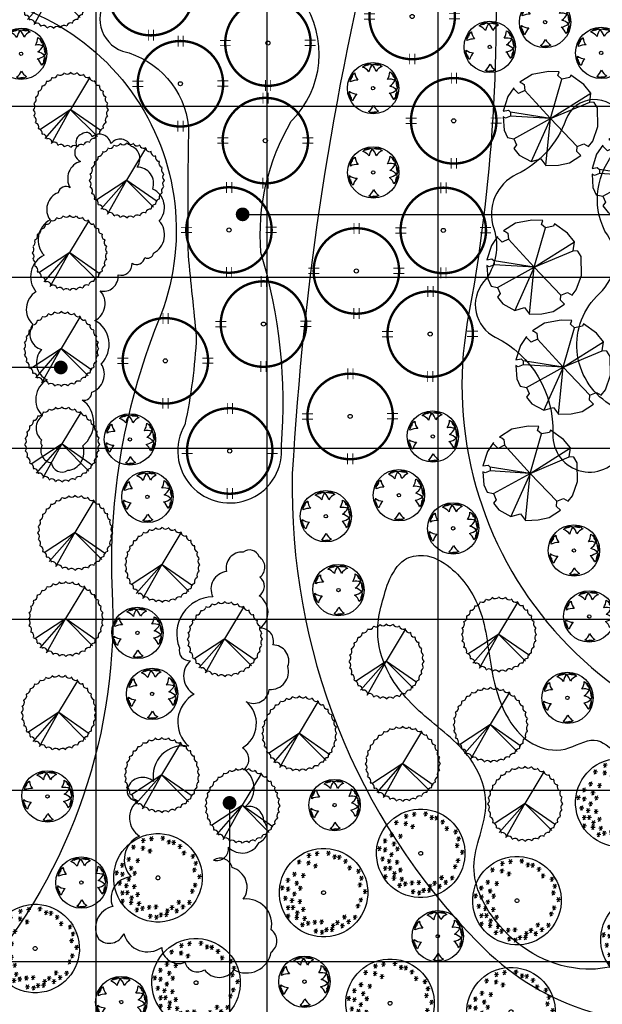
# Model space of a CAD drawing. Header units: millimetres. Extents: x -64078 to -62795, y 13127 to 13405.
# Tile 11 of 51: x -63868 to -63799, y 13229 to 13344. Entities that reach past the tile are written whole.
import ezdxf

# ---------------------------------------------------------------- set-up
doc = ezdxf.new("R2010")
doc.units = ezdxf.units.MM
doc.header["$LTSCALE"] = 1000
doc.header["$MEASUREMENT"] = 0
doc.linetypes.add('ACAD_ISO02W100', pattern=[15, 12, -3])
for name, color, linetype in [('0植物', 72, 'Continuous'), ('A绿-1', 94, 'Continuous'), ('DIM_LEAD', 3, 'Continuous'), ('dixing', 251, 'ACAD_ISO02W100'), ('DLSS', 4, 'Continuous'), ('LH', 94, 'Continuous'), ('图例', 3, 'Continuous'), ('方格网', 252, 'Continuous'), ('灌木线', 81, 'Continuous')]:
    doc.layers.add(name, color=color, linetype=linetype)
doc.linetypes.add('ZIGZAG', pattern='A,0.0001,-0.2,[131,ltypeshp.shx,S=0.2,R=0,X=-0.2,Y=0],-0.4,[131,ltypeshp.shx,S=0.2,R=180,X=0.2,Y=0],-0.2', length=0.8001)

# ---------------------------------------------------------------- blocks, each defined once
blk = doc.blocks.new('女贞')
at = {"layer": 'A绿-1', "color": 111}
for p, q in [((-1465, 770), (-1569, 611)), ((-1532, 782), (-1489, 617)), ((-1338, 816), (-1185, 803)), ((-1216, 883), (-1319, 724)), ((-1283, 895), (-1240, 730)), ((-1057, 736), (-1161, 577)), ((-1124, 748), (-1081, 583)), ((-998, 759), (-845, 747)), ((-876, 826), (-979, 668)), ((-943, 838), (-900, 674)), ((-941, 895), (-788, 883)), ((-819, 962), (-923, 803)), ((-886, 974), (-843, 810)), ((-737, 872), (-584, 860)), ((-615, 939), (-719, 781)), ((-682, 952), (-639, 787)), ((-560, 934), (-407, 922)), ((-438, 1001), (-542, 843)), ((-505, 1014), (-462, 849)), ((-340, 861), (-187, 849)), ((-218, 928), (-322, 770)), ((-285, 940), (-242, 776)), ((-1848, 578), (-1695, 566)), ((-1726, 645), (-1830, 486)), ((-1793, 657), (-1750, 492)), ((-1587, 702), (-1435, 690)), ((-1462, 510), (-1310, 498)), ((-1340, 577), (-1444, 418)), ((-1407, 589), (-1365, 424)), ((-1179, 668), (-1026, 656)), ((-601, 555), (-448, 543)), ((-479, 622), (-583, 464)), ((-546, 634), (-503, 470)), ((-351, 532), (-199, 520)), ((-229, 600), (-333, 441)), ((-296, 612), (-254, 447)), ((-102, 532), (51, 520)), ((20, 600), (-84, 441)), ((-47, 612), (-4, 447)), ((122, 407), (18, 248)), ((55, 419), (98, 254)), ((113, 555), (266, 543)), ((235, 622), (132, 464)), ((168, 634), (211, 470)), ((-2032, 44), (-2136, -114)), ((-2099, 57), (-2056, -108)), ((-2018, 181), (-1865, 169)), ((-1896, 248), (-2000, 90)), ((-1963, 261), (-1920, 96)), ((0, 340), (153, 328)), ((0, 0), (153, -12)), ((122, 67), (18, -92)), ((55, 79), (98, -85)), ((238, 91), (391, 78)), ((360, 158), (256, -1)), ((283, 261), (436, 248)), ((293, 170), (336, 5)), ((405, 328), (302, 169)), ((338, 340), (381, 175)), ((590, 159), (742, 146)), ((712, 226), (608, 67)), ((644, 238), (687, 73)), ((-2358, -306), (-2205, -318)), ((-2236, -239), (-2340, -397)), ((-2303, -227), (-2260, -391)), ((-2154, -23), (-2001, -35)), ((79, -306), (232, -318)), ((201, -239), (98, -397)), ((134, -227), (177, -391)), ((363, -125), (515, -137)), ((485, -58), (381, -216)), ((485, -318), (381, -477)), ((418, -45), (460, -210)), ((418, -306), (460, -471)), ((544, -147), (697, -159)), ((666, -80), (562, -239)), ((599, -68), (642, -233)), ((-2211, -578), (-2058, -590)), ((-2089, -511), (-2192, -669)), ((-2156, -498), (-2113, -663)), ((111, -726), (7, -885)), ((44, -714), (86, -878)), ((238, -612), (391, -624)), ((360, -545), (256, -703)), ((293, -532), (336, -697)), ((363, -385), (515, -397)), ((590, -510), (742, -522)), ((712, -443), (608, -601)), ((644, -431), (687, -595)), ((-2301, -816), (-2149, -828)), ((-2179, -749), (-2283, -907)), ((-2246, -736), (-2204, -901)), ((-2233, -1088), (-2081, -1100)), ((-2111, -1020), (-2215, -1179)), ((-2178, -1008), (-2136, -1173)), ((-11, -793), (141, -805)), ((91, -997), (243, -1009)), ((213, -930), (109, -1088)), ((146, -918), (188, -1082)), ((519, -1088), (415, -1247)), ((442, -827), (595, -839)), ((452, -1076), (494, -1241)), ((564, -760), (460, -919)), ((497, -748), (540, -912)), ((646, -906), (799, -919)), ((768, -839), (664, -998)), ((701, -827), (744, -992)), ((-1927, -1258), (-1775, -1270)), ((-1805, -1190), (-1909, -1349)), ((-1872, -1178), (-1830, -1343)), ((-1692, -1451), (-1796, -1610)), ((-1759, -1439), (-1716, -1603)), ((-569, -1451), (-673, -1610)), ((-637, -1439), (-594, -1603)), ((-193, -1235), (-40, -1247)), ((-71, -1168), (-174, -1326)), ((-138, -1156), (-95, -1320)), ((125, -1337), (277, -1349)), ((247, -1270), (143, -1428)), ((180, -1258), (222, -1422)), ((397, -1156), (549, -1168)), ((-1814, -1518), (-1661, -1530)), ((-1610, -1699), (-1457, -1712)), ((-1488, -1632), (-1591, -1791)), ((-1555, -1620), (-1512, -1785)), ((-1440, -1745), (-1287, -1757)), ((-1318, -1678), (-1421, -1836)), ((-1385, -1665), (-1342, -1830)), ((-692, -1518), (-539, -1530)), ((-453, -1665), (-301, -1678)), ((-331, -1598), (-435, -1757)), ((-399, -1586), (-356, -1751)), ((-113, -1756), (39, -1768)), ((9, -1689), (-95, -1847)), ((-58, -1677), (-16, -1841)), ((-1236, -1915), (-1083, -1927)), ((-1114, -1847), (-1217, -2006)), ((-1181, -1835), (-1138, -2000)), ((-816, -1960), (-664, -1972)), ((-694, -1893), (-798, -2051)), ((-761, -1881), (-719, -2045)), ((-510, -1937), (-358, -1949)), ((-388, -1870), (-492, -2029)), ((-455, -1858), (-412, -2023))]:
    blk.add_line(p, q, dxfattribs=at)
for major_axis, start_param, end_param in [((-2, 1635), 4.711423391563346, 10.99460869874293), ((-2.1, 72), 4.683630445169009, 10.96681575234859)]:
    blk.add_ellipse((-759, -507, 753), major_axis=major_axis, ratio=1, start_param=start_param, end_param=end_param, dxfattribs=at)
blk = doc.blocks.new('rtyryry')
at = {"layer": '灌木线', "color": 3, "ltscale": 200}
blk.add_lwpolyline([(400297, 99057, -0.520567), (400297, 99057, -0.520567), (400684, 98404, -0.520567), (401434, 97799, -0.520567), (401942, 96782, -0.520567), (402014, 95669, -0.520567), (401748, 95451, -0.520567), (401337, 95160, -0.520567), (400950, 94652, -0.520567), (400442, 93974, -0.520567), (400515, 92933, -0.520567), (401119, 91530, -0.520567), (401023, 90513, -0.520567), (400757, 90174, -0.520567), (401168, 88649, -0.520567), (400853, 87705, -0.520567), (400200, 87826, -0.520567), (399717, 88334, -0.520567), (399668, 88504, -0.520567), (399475, 89327, -0.520567), (399330, 90561, -0.520567), (398870, 91530, -0.520567), (398338, 92304, -0.520567), (398169, 93417, -0.520567), (398145, 94700, -0.520567), (398048, 95935, -0.520567), (398096, 96903, -0.520567), (398483, 97169, -0.520567), (398628, 98137, -0.520567), (398362, 98622, -0.520567), (398435, 99057, -0.520567), (398822, 99057, -0.520567), (399547, 98985, -0.520567), (400297, 99057)], format="xyb", close=True, dxfattribs=at)
blk = doc.blocks.new('樱花')
at = {"layer": 'A绿-1', "color": 231}
for p, q in [((-1916, 761), (-2315, 505)), ((-1377, 863), (-1916, 761)), ((-1018, 851), (-1377, 863)), ((-1068, 723), (-1018, 851)), ((-938, 608), (-1068, 723)), ((-669, 659), (-938, 608)), ((-639, 736), (-669, 659)), ((-210, 429), (-639, 736)), ((-2514, 326), (-2714, 32)), ((-2514, 288), (-2514, 326)), ((-2315, 505), (-2235, 480)), ((-2235, 480), (-2175, 429)), ((-2175, 429), (-2155, 237)), ((-1305, -687), (-938, 608)), ((20, 147), (-210, 429)), ((-2714, 32), (-2864, -441)), ((-2355, 134), (-2514, 288)), ((-2155, 237), (-2355, 134)), ((-1305, -687), (-2155, 237)), ((-1305, -687), (20, 147)), ((-20, -147), (20, 147)), ((-1305, -687), (-20, -147)), ((130, -160), (-20, -147)), ((239, -339), (130, -160)), ((-2864, -441), (-2694, -416)), ((-2784, -672), (-2864, -633)), ((-2864, -633), (-2834, -1068)), ((-2624, -608), (-2784, -672)), ((-2694, -416), (-2624, -480)), ((-1305, -687), (-2624, -480)), ((-2624, -480), (-2624, -608)), ((-1305, -687), (-2624, -608)), ((249, -953), (239, -339)), ((-2514, -1350), (-1305, -687)), ((-1305, -687), (-1946, -2104)), ((-1457, -2232), (-1305, -687)), ((-1305, -687), (-429, -1605)), ((80, -1426), (249, -953)), ((-2834, -1068), (-2724, -1311)), ((-2724, -1311), (-2514, -1350)), ((-2514, -1350), (-2425, -1554)), ((-2425, -1554), (-2514, -1669)), ((-439, -1772), (-429, -1605)), ((-429, -1605), (-210, -1516)), ((-210, -1516), (-60, -1605)), ((-60, -1605), (80, -1426)), ((-2514, -1669), (-2335, -1887)), ((-2335, -1887), (-1946, -2104)), ((-679, -2143), (-309, -1900)), ((-309, -1900), (-439, -1772)), ((-1946, -2104), (-1626, -2015)), ((-1626, -2015), (-1457, -2232)), ((-1457, -2232), (-1048, -2219)), ((-1048, -2219), (-679, -2143))]:
    blk.add_line(p, q, dxfattribs=at)
blk = doc.blocks.new('黄杨球')
at = {"layer": 'A绿-1', "color": 61}
for p, q in [((-1174, -29), (-1059, 67)), ((-1059, 67), (-1025, 38)), ((-1040, 88), (-987, 120)), ((-1025, 38), (-1040, 88)), ((-987, 120), (-938, 48)), ((-973, 123), (-931, 142)), ((-938, 48), (-973, 123)), ((-931, 142), (-898, 83)), ((-909, 147), (-884, 159)), ((-898, 83), (-909, 147)), ((-884, 159), (-868, 129)), ((-868, 129), (-846, 71)), ((-861, 166), (-795, 183)), ((-846, 71), (-861, 166)), ((-795, 183), (-782, 100)), ((-782, 100), (-781, 189)), ((-781, 189), (-732, 183)), ((-732, 183), (-726, 132)), ((-726, 132), (-713, 183)), ((-713, 183), (-655, 166)), ((-655, 166), (-647, 139)), ((-647, 139), (-631, 163)), ((-631, 163), (-605, 158)), ((-595, 157), (-615, 83)), ((-615, 83), (-572, 150)), ((-605, 158), (-610, 138)), ((-610, 138), (-595, 157)), ((-572, 150), (-541, 131)), ((-556, 125), (-412, 165)), ((-412, 165), (-393, 126)), ((-393, 126), (-386, 176)), ((-386, 176), (-325, 184)), ((-325, 184), (-309, 99)), ((-309, 99), (-311, 182)), ((-311, 182), (-265, 182)), ((-265, 182), (-259, 114)), ((-259, 114), (-242, 177)), ((-242, 177), (-214, 178)), ((-216, 83), (-191, 176)), ((-212, 144), (-216, 83)), ((-214, 178), (-212, 144)), ((-191, 176), (-124, 164)), ((-124, 164), (-145, 83)), ((-145, 83), (-108, 164)), ((-108, 164), (-66, 138)), ((-66, 138), (-82, 89)), ((-82, 89), (-49, 130)), ((-49, 130), (-3, 91)), ((-3, 91), (-6, 63)), ((-6, 63), (18, 79)), ((49, 59), (0, 0)), ((0, 0), (67, 43)), ((18, 79), (40, 64)), ((40, 64), (27, 48)), ((27, 48), (49, 59)), ((67, 43), (87, 13)), ((-1911, -619), (-1879, -559)), ((-1831, -672), (-1911, -619)), ((-1879, -559), (-1809, -605)), ((-1874, -545), (-1837, -512)), ((-1809, -605), (-1874, -545)), ((-1837, -512), (-1796, -542)), ((-1825, -499), (-1773, -467)), ((-1796, -542), (-1825, -499)), ((-1773, -467), (-1748, -478)), ((-1755, -451), (-1734, -434)), ((-1748, -478), (-1755, -451)), ((-1734, -434), (-1722, -451)), ((-1722, -451), (-1727, -427)), ((-1727, -427), (-1685, -492)), ((-1706, -415), (-1671, -405)), ((-1685, -492), (-1706, -415)), ((599, -343), (725, -423)), ((725, -423), (709, -464)), ((709, -464), (751, -435)), ((797, -475), (745, -544)), ((745, -544), (805, -487)), ((751, -435), (797, -475)), ((837, -521), (790, -571)), ((790, -571), (847, -541)), ((795, -624), (881, -580)), ((843, -586), (795, -624)), ((805, -487), (837, -521)), ((867, -561), (843, -586)), ((917, -638), (843, -676)), ((847, -541), (867, -561)), ((881, -580), (917, -638)), ((-1976, -982), (-1970, -833)), ((-1972, -804), (-1961, -744)), ((-1926, -827), (-1972, -804)), ((-1970, -833), (-1926, -827)), ((-1961, -744), (-1875, -756)), ((-1954, -731), (-1941, -687)), ((-1875, -756), (-1954, -731)), ((-1941, -687), (-1874, -703)), ((-1928, -668), (-1921, -641)), ((-1874, -703), (-1928, -668)), ((-1921, -641), (-1888, -649)), ((-1888, -649), (-1831, -672)), ((843, -676), (927, -650)), ((955, -836), (878, -840)), ((878, -840), (955, -861)), ((937, -698), (890, -719)), ((890, -719), (942, -716)), ((944, -776), (921, -793)), ((921, -793), (949, -800)), ((927, -650), (937, -698)), ((952, -826), (932, -828)), ((932, -828), (955, -836)), ((936, -884), (1019, -1007)), ((942, -716), (944, -776)), ((955, -861), (946, -896)), ((949, -800), (952, -826)), ((1019, -1007), (987, -1038)), ((987, -1038), (1037, -1029)), ((1064, -1085), (987, -1126)), ((987, -1126), (1066, -1099)), ((1060, -1205), (1001, -1220)), ((1001, -1220), (1097, -1215)), ((1081, -1143), (1018, -1169)), ((1018, -1169), (1082, -1166)), ((1037, -1029), (1064, -1085)), ((1092, -1192), (1060, -1205)), ((1066, -1099), (1081, -1143)), ((1082, -1166), (1092, -1192)), ((1097, -1215), (1106, -1283)), ((-2062, -1780), (-2051, -1721)), ((-2010, -1788), (-2062, -1780)), ((-2061, -1848), (-2060, -1799)), ((-1973, -1840), (-2061, -1848)), ((-2060, -1799), (-2010, -1788)), ((-2053, -1861), (-1973, -1840)), ((-2030, -1925), (-2053, -1861)), ((-2051, -1696), (-2049, -1670)), ((-2025, -1709), (-2051, -1696)), ((-2051, -1721), (-2025, -1709)), ((-2028, -1672), (-2049, -1660)), ((-2049, -1660), (-1973, -1672)), ((-2049, -1670), (-2028, -1672)), ((-2044, -1636), (-2029, -1603)), ((-1973, -1672), (-2044, -1636)), ((-1937, -1901), (-2030, -1925)), ((-1992, -1928), (-1937, -1901)), ((1007, -1858), (946, -1848)), ((946, -1848), (1036, -1883)), ((1059, -1750), (972, -1757)), ((972, -1757), (1055, -1764)), ((1051, -1810), (982, -1809)), ((982, -1809), (1043, -1832)), ((1060, -1479), (989, -1451)), ((989, -1451), (1051, -1501)), ((1041, -1860), (1007, -1858)), ((1049, -1661), (1008, -1677)), ((1008, -1677), (1057, -1689)), ((1036, -1883), (1017, -1948)), ((1106, -1283), (1023, -1287)), ((1023, -1287), (1111, -1297)), ((1024, -1515), (1049, -1661)), ((1051, -1501), (1028, -1530)), ((1043, -1832), (1041, -1860)), ((1062, -1469), (1043, -1462)), ((1043, -1462), (1060, -1479)), ((1075, -1420), (1047, -1425)), ((1047, -1425), (1069, -1444)), ((1100, -1345), (1049, -1345)), ((1049, -1345), (1098, -1364)), ((1055, -1764), (1051, -1810)), ((1057, -1689), (1059, -1750)), ((1069, -1444), (1062, -1469)), ((1098, -1364), (1075, -1420)), ((1111, -1297), (1100, -1345)), ((-2021, -1947), (-1992, -1928)), ((-2006, -1971), (-2021, -1947)), ((-1943, -1954), (-2006, -1971)), ((-1999, -1993), (-1943, -1954)), ((-1976, -2032), (-1999, -1993)), ((-1904, -1989), (-1976, -2032)), ((-1970, -2046), (-1904, -1989)), ((-1933, -2095), (-1970, -2046)), ((-1886, -2075), (-1933, -2095)), ((-1910, -2112), (-1886, -2075)), ((-1804, -2216), (-1910, -2112)), ((895, -2109), (842, -2054)), ((842, -2054), (877, -2125)), ((877, -2125), (846, -2142)), ((901, -2100), (886, -2086)), ((886, -2086), (895, -2109)), ((918, -2080), (901, -2100)), ((933, -2061), (905, -2055)), ((905, -2055), (918, -2080)), ((976, -2019), (933, -2061)), ((986, -2003), (939, -1982)), ((939, -1982), (976, -2019)), ((1017, -1948), (940, -1918)), ((940, -1918), (1016, -1964)), ((1016, -1964), (986, -2003)), ((-761, -2942), (-787, -2917)), ((-705, -2886), (-761, -2942)), ((-740, -2954), (-705, -2886)), ((-722, -2938), (-740, -2954)), ((-730, -2957), (-722, -2938)), ((-706, -2967), (-730, -2957)), ((-685, -2947), (-706, -2967)), ((-683, -2975), (-685, -2947)), ((-629, -3003), (-683, -2975)), ((-606, -2956), (-629, -3003)), ((-611, -3007), (-606, -2956)), ((-565, -3024), (-611, -3007)), ((-545, -2937), (-565, -3024)), ((-550, -3020), (-545, -2937)), ((-481, -3018), (-550, -3020)), ((-476, -2922), (-481, -3018)), ((-467, -2983), (-476, -2922)), ((-458, -3016), (-467, -2983)), ((-431, -3009), (-458, -3016)), ((-428, -2944), (-431, -3009)), ((-408, -3009), (-428, -2944)), ((-363, -2999), (-408, -3009)), ((-348, -2998), (-382, -2918)), ((-382, -2918), (-363, -2999)), ((-291, -2978), (-348, -2998)), ((-267, -2962), (-294, -2927)), ((-294, -2927), (-291, -2978)), ((-135, -2892), (-267, -2962))]:
    blk.add_line(p, q, dxfattribs=at)
for centre, major_axis, start_param, end_param in [((-496, -1396), (-1666, 4), 0.002082, 6.285267), ((59, -434), (752, 336), 1.965578, 2.592554), ((-1297, -602), (-951, 416), 3.830729, 4.328988), ((405, -747), (811, 147), 1.787052, 2.414028), ((-849, -338), (821, 70), 3.138273, 3.765249), ((-1555, -994), (-1038, 18), 3.855135, 4.353395), ((-437, -279), (-1034, 98), 2.675798, 3.174058), ((-1513, -1912), (1036, 69), 1.467186, 1.965445), ((594, -1641), (-824, 0), 4.27097, 4.897946), ((15, -403), (-959, 398), 2.555626, 3.053885), ((403, -2067), (819, 95), 0.593876, 1.220852), ((-1529, -948), (-824, 3), 0.922603, 1.549579), ((-804, -2494), (1037, 45), 2.328162, 2.826422), ((-496, -1396), (-110, 4), 0.0394752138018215, 6.322660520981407), ((378, -701), (-1031, 118), 1.857185, 2.355444), ((56, -2379), (823, 33), 0.251392, 0.878367), ((-1256, -2239), (-820, 83), 2.276785, 2.903761), ((439, -2027), (-1000, 279), 0.759108, 1.257367)]:
    blk.add_ellipse(centre, major_axis=major_axis, ratio=1, start_param=start_param, end_param=end_param, dxfattribs=at)
blk = doc.blocks.new('夹竹桃')
at = {"color": 74}
for p, q in [((-687, 1041), (-694, 1012)), ((-493, 1130), (-506, 1103)), ((-288, 1185), (-305, 1160)), ((-76, 1202), (-97, 1181)), ((136, 1183), (112, 1165)), ((341, 1127), (314, 1114)), ((534, 1036), (505, 1028)), ((-1012, 770), (-1010, 741)), ((-861, 920), (-864, 890)), ((707, 913), (678, 910)), ((857, 762), (827, 764)), ((-1226, 404), (-1213, 377)), ((-1135, 597), (-1127, 568)), ((978, 587), (949, 595)), ((1067, 394), (1040, 407)), ((-1282, 199), (-1265, 175)), ((1121, 189), (1097, 205)), ((-1301, -13), (-1280, -34)), ((-1284, -225), (-1259, -241)), ((1120, -235), (1102, -211)), ((1139, -23), (1118, -3)), ((-1230, -430), (-1202, -443)), ((-1141, -624), (-1112, -631)), ((973, -633), (965, -604)), ((1064, -440), (1051, -414)), ((-1019, -798), (-990, -801)), ((-870, -949), (-840, -946)), ((699, -956), (701, -927)), ((850, -807), (847, -777)), ((-696, -1072), (-667, -1064)), ((-504, -1163), (-477, -1150)), ((-298, -1219), (-274, -1201)), ((-87, -1238), (-66, -1217)), ((125, -1221), (142, -1196)), ((331, -1167), (343, -1139)), ((524, -1078), (532, -1049))]:
    blk.add_line(p, q, dxfattribs=at)
at = {"color": 76}
for p, q in [((-81, -6), (538, 1013)), ((-81, -6), (-1090, -660)), ((-95, -6), (-929, -948)), ((-95, -6), (-727, -1121)), ((-95, -6), (780, -890)), ((-81, -6), (901, -698))]:
    blk.add_line(p, q, dxfattribs=at)
at = {"color": 74}
for centre, start, end in [((-823, 1045), 257.307, 345.6422), ((-627, 1158), 247.307, 335.6422), ((-414, 1235), 237.307, 325.6422), ((-192, 1274), 227.307, 315.6422), ((34, 1273), 217.307, 305.6422), ((257, 1234), 207.307, 295.6422), ((469, 1156), 197.307, 285.6422), ((665, 1043), 187.307, 275.6422), ((-1142, 728), 277.307, 5.6422), ((-996, 901), 267.307, 355.6422), ((837, 897), 177.307, 265.6422), ((982, 724), 167.307, 255.6422), ((-1333, 320), 297.307, 25.6422), ((-1255, 532), 287.307, 15.6422), ((1095, 528), 157.307, 245.6422), ((1172, 315), 147.307, 235.6422), ((-1373, 97), 307.307, 35.6422), ((1211, 92), 137.307, 225.6422), ((-1373, -129), 317.307, 45.6422), ((-1334, -351), 327.307, 55.6422), ((1171, -356), 117.307, 205.6422), ((1210, -134), 127.307, 215.6422), ((-1257, -564), 337.307, 65.6422), ((-1145, -760), 347.307, 75.6422), ((980, -764), 97.307, 185.6422), ((1093, -568), 107.307, 195.6422), ((-1000, -933), 357.307, 85.6422), ((-827, -1079), 7.307, 95.6422), ((660, -1082), 77.307, 165.6422), ((834, -937), 87.307, 175.6422), ((-631, -1192), 17.307, 105.6422), ((-419, -1270), 27.307, 115.6422), ((-197, -1310), 37.307, 125.6422), ((29, -1310), 47.307, 135.6422), ((252, -1271), 57.307, 145.6422), ((465, -1194), 67.307, 155.6422)]:
    blk.add_arc(centre, 133, start, end, dxfattribs=at)
blk = doc.blocks.new('红叶李')
at = {"layer": 'LH', "color": 12, "const_width": 0.05}
blk.add_lwpolyline([(-0.896, 0, -1), (0.896, 0, -0.414214), (0, -0.896, -0.414214), (-0.896, 0, 1)], format="xyb", dxfattribs=at)
at = {"layer": 'LH', "color": 12, "const_width": 0.02}
for points in [[(-0.05, 0.775), (-0.05, 1.005)], [(0.06, 0.775), (0.06, 1.005)], [(-1.008, 0.056), (-0.778, 0.056)], [(0.773, 0.059), (1.003, 0.059)], [(-1.008, -0.055), (-0.778, -0.055)], [(0.773, -0.051), (1.003, -0.051)], [(-0.053, -1.005), (-0.053, -0.776)], [(0.057, -1.005), (0.057, -0.776)]]:
    blk.add_lwpolyline(points, dxfattribs=at)
at = {"layer": 'LH', "color": 12}
blk.add_circle((0, 0), 0.0431, dxfattribs=at)

msp = doc.modelspace()

# ---------------------------------------------------------------- linework, layer by layer
at = {"layer": 'DIM_LEAD', "linetype": 'Continuous'}
for p, q in [((-63841.42, 13321.12, 0.19), (-63756.78, 13321.12, 0.19)), ((-63862.7, 13303.22, 0.19), (-63888.37, 13303.22, 0.19)), ((-63842.95, 13252.3, 0.19), (-63842.95, 13181.59, 0.19))]:
    msp.add_line(p, q, dxfattribs=at)
at = {"layer": 'DIM_LEAD', "linetype": 'Continuous', "const_width": 0.8, "elevation": 0.19}
for points in [[(-63841.8, 13321.25, 1), (-63841.04, 13320.99, 1)], [(-63862.32, 13303.09, 1), (-63863.08, 13303.34, 1)], [(-63842.82, 13252.68, 1), (-63843.08, 13251.92, 1)]]:
    msp.add_lwpolyline(points, format="xyb", close=True, dxfattribs=at)
at = {"layer": 'dixing', "linetype": 'ByBlock', "ltscale": 60, "flags": 128}
for points, elevation in [([(-63825.45, 13356.73, 0.048162), (-63835.61, 13290.8, 0.203241), (-63813.84, 13235.97, 0.516041), (-63764.34, 13243.24, -0.131265), (-63731.52, 13280.91, 1.538134)], -3.56), ([(-63812.15, 13356.6, -0.062273), (-63815.13, 13308.51, 0.477398), (-63770.47, 13257.67, 0.550685), (-63753.29, 13287.24, -1.828407)], -7.57), ([(-63878.99, 13346.92, -0.559002), (-63851.33, 13308.52, 0.111281), (-63856.63, 13275.82, -0.194143), (-63873.3, 13230.7, 0.389599), (-63872.92, 13206.47, -0.578077)], 1.1)]:
    msp.add_lwpolyline(points, format="xyb", dxfattribs=dict(at, elevation=elevation))
at = {"layer": 'DLSS', "linetype": 'Continuous', "const_width": 0.8, "flags": 128}
msp.add_lwpolyline([(-63726.73, 13232.78), (-63752.6, 13218.33), (-63785.58, 13214.99), (-63860.28, 13204.78, -0.454591), (-63887.54, 13228.56), (-63887.54, 13335.45)], format="xyb", dxfattribs=at)
at = {"layer": '方格网'}
for p, q in [((-63858.54, 13173.77), (-63858.54, 13380.85)), ((-63838.54, 13173.77), (-63838.54, 13380.85)), ((-63818.54, 13173.77), (-63818.54, 13380.85)), ((-64058.54, 13333.77), (-63698.54, 13333.77)), ((-64058.54, 13313.77), (-63698.54, 13313.77)), ((-64058.54, 13293.77), (-63698.54, 13293.77)), ((-64058.54, 13273.77), (-63698.54, 13273.77)), ((-64058.54, 13253.77), (-63698.54, 13253.77)), ((-64058.54, 13233.77), (-63698.54, 13233.77))]:
    msp.add_line(p, q, dxfattribs=at)
at = {"layer": '灌木线', "color": 3, "linetype": 'ZIGZAG', "ltscale": 200, "elevation": 0.19}
msp.add_lwpolyline([(-63848.19, 13296.5), (-63848.19, 13296.5, 1.380474), (-63836.89, 13294.11, 0.094529), (-63839.28, 13316.67, -0.154369), (-63835.73, 13332.01, 0.361591), (-63834.41, 13346.17, 0.234157), (-63841.68, 13346.4, -0.106979), (-63847.84, 13348.2, 0.344116), (-63857.08, 13346.65, 0.536272), (-63855.48, 13340.21, -0.317704), (-63847.75, 13331.33, 0.006831), (-63847.81, 13316.31, 0.000367), (-63846.84, 13306.81, -0.041565), (-63848.19, 13296.5, 0.605081)], format="xyb", dxfattribs=at)
for points in [[(-63799.02, 13319.16, -0.313573), (-63797.67, 13328.59, 1.230057), (-63803.6, 13332.18, -0.199917), (-63809.34, 13325.82, 0.379153), (-63812.04, 13319.48, -0.259131), (-63813.22, 13313.22, 0.484383), (-63811.85, 13306.76, -0.295794), (-63805.13, 13295.46, 1.730538), (-63798.52, 13298.94, -0.49344), (-63799.68, 13311.85, 0.38625)], [(-63844.92, 13276.41, 0.520567), (-63844.92, 13276.41, 0.520567), (-63848.82, 13270.44, 0.520567), (-63847.52, 13268.93, 0.520567), (-63847.08, 13265.02, 0.520567), (-63847.73, 13258.94, 0.520567), (-63851.85, 13254.82, 0.520567), (-63854.89, 13254.06, 0.520567), (-63853.7, 13252.54, 0.520567), (-63853.48, 13248.42, 0.520567), (-63854.45, 13243.64, 0.520567), (-63856.62, 13240.17, 0.520567), (-63858.25, 13236.37, 0.520567), (-63855.32, 13237.02, 0.520567), (-63850.88, 13235.4, 0.520567), (-63848.17, 13233.66, 0.520567), (-63845.89, 13232.79, 0.520567), (-63842.42, 13232.79, 0.520567), (-63838.09, 13234.85, 0.520567), (-63838.09, 13237.46, 0.520567), (-63841.34, 13241.04, 0.520567), (-63842.64, 13244.73, 0.520567), (-63844.81, 13245.6, 0.520567), (-63843.07, 13247.12, 0.520567), (-63839.49, 13247.66, 0.520567), (-63838.95, 13250.15, 0.520567), (-63841.23, 13251.78, 0.520567), (-63841.23, 13256.23, 0.520567), (-63841.45, 13258.73, 0.520567), (-63841.01, 13264.15, 0.520567), (-63838.3, 13265.56, 0.520567), (-63836.13, 13268.27, 0.520567), (-63837.87, 13270.77, 0.520567), (-63839.39, 13272.72, 0.520567), (-63839.49, 13276.52, 0.520567), (-63839.39, 13278.69, 0.520567), (-63839.49, 13281.08, 0.520567), (-63841.34, 13281.62, 0.520567), (-63843.29, 13279.34, 0.520567), (-63844.92, 13276.41)]]:
    msp.add_lwpolyline(points, format="xyb", close=True, dxfattribs=at)
at = {"layer": '灌木线', "color": 3, "linetype": 'ZIGZAG', "ltscale": 200}
msp.add_spline([(-63824.37, 13278.11, 0.19), (-63825.61, 13272.26, 0.19), (-63824.55, 13267.93, 0.19), (-63820.08, 13262.44, 0.19), (-63814.53, 13257.08, 0.19), (-63812.96, 13252.26, 0.19), (-63814.35, 13244.85, 0.19), (-63811.41, 13238.01, 0.19), (-63801.25, 13232.86, 0.19), (-63797.07, 13233.68, 0.19), (-63793.5, 13237.2, 0.19), (-63786.79, 13240.08, 0.19), (-63778.64, 13235.28, 0.19), (-63773.12, 13235.96, 0.19), (-63771.1, 13240.31, 0.19), (-63770.9, 13242.66, 0.19), (-63771.4, 13244.9, 0.19), (-63775.04, 13251.32, 0.19), (-63778.41, 13254.63, 0.19), (-63786.51, 13252.31, 0.19), (-63790.68, 13255.76, 0.19), (-63794.66, 13255.79, 0.19), (-63800.28, 13259.65, 0.19), (-63803.69, 13258.6, 0.19), (-63807.48, 13259.22, 0.19), (-63812.22, 13267.56, 0.19), (-63813.69, 13274.92, 0.19), (-63817.14, 13279.81, 0.19), (-63820.25, 13281.23, 0.19), (-63822.47, 13280.73, 0.19), (-63824.37, 13278.11, 0.19)], degree=3, dxfattribs=at)

# ---------------------------------------------------------------- block references
at = {"layer": '0植物', "xscale": 0.003605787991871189, "yscale": 0.003605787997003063, "zscale": 0.003605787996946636, "rotation": 0.2531209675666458}
for p in [(-63863.25, 13347.32, 0.19), (-63861.24, 13333.41, 0.19), (-63854.67, 13325.15, 0.19), (-63861.36, 13316.68, 0.19), (-63862.34, 13305.45, 0.19), (-63862.25, 13294.29, 0.19), (-63860.73, 13283.95, 0.19), (-63850.53, 13280.21, 0.19), (-63861.8, 13273.87, 0.19), (-63811.13, 13272.07, 0.19), (-63843.2, 13271.52, 0.19), (-63824.29, 13268.91, 0.19), (-63862.63, 13262.92, 0.19), (-63812.11, 13261.49, 0.19), (-63834.49, 13260.47, 0.19), (-63822.39, 13256.93, 0.19), (-63850.57, 13255.62, 0.19), (-63808.07, 13252.26, 0.19), (-63841.15, 13252.04, 0.19)]:
    msp.add_blockref('夹竹桃', p, dxfattribs=at)
at = {"layer": 'A绿-1', "xscale": 0.003558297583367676, "yscale": 0.003558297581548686, "zscale": 0.003558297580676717}
for p in [(-63800.74, 13334.77), (-63790.34, 13328.06), (-63802.66, 13317.38), (-63799.26, 13305.69), (-63803.12, 13293.28)]:
    msp.add_blockref('樱花', p, dxfattribs=at)
at = {"layer": 'A绿-1', "xscale": 0.003165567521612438, "yscale": 0.003165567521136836, "zscale": 0.003165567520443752, "rotation": 188.7143835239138}
for p in [(-63799.42, 13250.39), (-63822.71, 13244.45), (-63853.46, 13241.59), (-63834.08, 13239.85), (-63811.45, 13238.92), (-63867.83, 13233.32), (-63796.47, 13234.36), (-63849, 13229.32), (-63826.3, 13226.92), (-63812.14, 13225.94)]:
    msp.add_blockref('女贞', p, dxfattribs=at)
at = {"layer": 'LH', "xscale": 5.581443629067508, "yscale": 5.581443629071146, "zscale": 5.58144362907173}
for p in [(-63852.16, 13347.05, 0.19), (-63821.58, 13344.26, 0.19), (-63838.46, 13341.15, 0.19), (-63848.7, 13336.39, 0.19), (-63816.72, 13332.06, 0.19), (-63838.76, 13329.74, 0.19), (-63843.02, 13319.29, 0.19), (-63817.94, 13319.24, 0.19), (-63828.11, 13314.5, 0.19), (-63838.98, 13308.29, 0.19), (-63819.47, 13307.12, 0.19), (-63850.46, 13303.99, 0.19), (-63828.84, 13297.49, 0.19), (-63842.93, 13293.45, 0.19)]:
    msp.add_blockref('红叶李', p, dxfattribs=at)
at = {"layer": '图例', "color": 3, "xscale": 0.001801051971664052, "yscale": 0.001801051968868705, "zscale": 0.001801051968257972, "rotation": 0.1207963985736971}
for p in [(-63805.14, 13346.11, 0.19), (-63811.62, 13343.21, 0.19), (-63798.58, 13342.51, 0.19), (-63866.46, 13342.41, 0.19), (-63825.27, 13338.39, 0.19), (-63825.25, 13328.54, 0.19), (-63818.28, 13297.66, 0.19), (-63853.72, 13297.32, 0.19), (-63822.24, 13290.79, 0.19), (-63851.68, 13290.6, 0.19), (-63830.8, 13288.33, 0.19), (-63815.9, 13286.92, 0.19), (-63801.76, 13284.33, 0.19), (-63829.32, 13279.7, 0.19), (-63799.97, 13276.62, 0.19), (-63852.84, 13274.69, 0.19), (-63851.13, 13267.56, 0.19), (-63802.52, 13267.1, 0.19), (-63863.37, 13255.58, 0.19), (-63829.77, 13254.56, 0.19), (-63859.4, 13245.5, 0.19), (-63817.7, 13239.22, 0.19), (-63833.3, 13233.91, 0.19), (-63854.73, 13231.53, 0.19)]:
    msp.add_blockref('黄杨球', p, dxfattribs=at)
at = {"layer": '灌木线', "color": 3, "linetype": 'ZIGZAG', "ltscale": 200, "xscale": 0.003197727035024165, "yscale": 0.003397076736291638, "zscale": 0.003999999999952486, "rotation": 346.2660114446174}
msp.add_blockref('rtyryry', (-65177.78, 13306.09, 0.19), dxfattribs=at)

doc.saveas('drawing.dxf')
